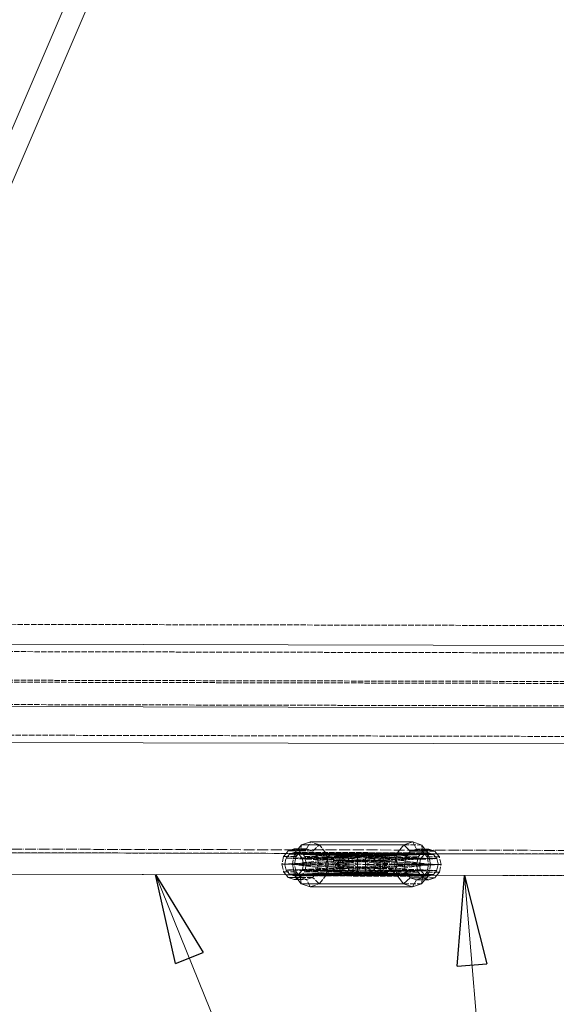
# Model space of a CAD drawing. Header units: millimetres. Extents: x -15129 to 9171, y -18789 to 5877.
# Tile 146 of 256: x -903 to -604, y -16885 to -16337. Entities that reach past the tile are written whole.
import ezdxf

# ---------------------------------------------------------------- set-up
doc = ezdxf.new("R2010")
doc.units = ezdxf.units.MM
doc.linetypes.add('ACAD_ISO02W100', pattern=[15, 12, -3])
doc.linetypes.add('ACAD_ISO04W100', pattern=[30, 24, -3, 0, -3])
for name, color, linetype in [('AS_Belki', 145, 'Continuous'), ('AS_Czesci specjalne', 31, 'Continuous'), ('AS_Sciany betonowe', 252, 'Continuous'), ('AS_Siatki', 72, 'Continuous')]:
    doc.layers.add(name, color=color, linetype=linetype)

msp = doc.modelspace()

# ---------------------------------------------------------------- linework, layer by layer
at = {"color": 0, "linetype": 'ByBlock', "lineweight": -2}
for p, q in [((-816.06, -16862.14), (-827.06, -16812.66)), ((-827.06, -16812.66), (-800.6, -16855.9)), ((-659.26, -16863.58), (-655.2, -16813.05)), ((-655.2, -16813.05), (-642.65, -16862.17)), ((-816.06, -16862.14), (-800.6, -16855.9)), ((-659.26, -16863.58), (-642.65, -16862.17))]:
    msp.add_line(p, q, dxfattribs=at)
at = {"color": 7, "lineweight": 13}
for p in [(-827.06, -16812.66), (-655.2, -16813.05)]:
    msp.add_line(p, (-609.3, -17351.83), dxfattribs=at)
at = {"layer": 'AS_Belki', "color": 145, "linetype": 'Continuous', "lineweight": 13, "ltscale": 0.25}
for p, q in [((-793.02, -16133.14), (-989.63, -16590.17)), ((-978.38, -16593.81), (-782.26, -16137.89)), ((-182.76, -16686.2), (-1083.68, -16684.17)), ((-182.84, -16720.84), (-1083.75, -16718.81)), ((-1070.5, -16738.84), (-196.19, -16740.81)), ((-633.46, -16801.1), (-1027.03, -16800.21)), ((-239.94, -16801.99), (-676.5, -16801.01)), ((-1027.05, -16812.21), (-590.49, -16813.2)), ((-1027.05, -16812.22), (-754.43, -16812.83)), ((-676.53, -16813.01), (-633.87, -16813.1))]:
    msp.add_line(p, q, dxfattribs=at)
at = {"layer": 'AS_Belki', "color": 84, "linetype": 'ACAD_ISO02W100', "lineweight": 13, "ltscale": 0.25}
for p, q in [((-182.77, -16690.3), (-1083.69, -16688.26)), ((-182.81, -16706.2), (-1083.72, -16704.17)), ((-182.81, -16707.3), (-1083.72, -16705.26)), ((-182.84, -16719.75), (-1083.75, -16717.71)), ((-1081.29, -16734.72), (-182.88, -16736.75)), ((-754.4, -16800.83), (-1027.03, -16800.22)), ((-749.64, -16800.84), (-754.4, -16800.83)), ((-747.48, -16800.85), (-749.64, -16800.84)), ((-727.44, -16800.89), (-747.48, -16800.85)), ((-676.5, -16801.01), (-697.48, -16800.96)), ((-569.49, -16801.25), (-633.46, -16801.1)), ((-754.43, -16812.83), (-749.67, -16812.84)), ((-749.67, -16812.84), (-747.51, -16812.85)), ((-747.51, -16812.85), (-727.47, -16812.89)), ((-697.5, -16812.96), (-676.53, -16813.01)), ((-633.87, -16813.1), (-239.96, -16813.99))]:
    msp.add_line(p, q, dxfattribs=at)
at = {"layer": 'AS_Belki', "color": 84, "linetype": 'ACAD_ISO02W100', "lineweight": 13, "ltscale": 0.25, "extrusion": (0.599181, -0.001346, 0.800612)}
msp.add_circle((-16808.48, 528.19, -395.3), 6, dxfattribs=at)
at = {"layer": 'AS_Belki', "color": 84, "linetype": 'ACAD_ISO02W100', "lineweight": 13, "ltscale": 0.25, "extrusion": (-0.599181, 0.001346, -0.800612)}
msp.add_arc((16808.48, 552.18, 413.25), 6, 0.0677, 359.9324, dxfattribs=at)
at = {"layer": 'AS_Czesci specjalne', "color": 145, "linetype": 'Continuous', "lineweight": 13, "ltscale": 0.25}
for p, q in [((-740.9, -16794.36), (-745.91, -16796.02)), ((-683.98, -16794.49), (-740.9, -16794.36)), ((-688.99, -16796.15), (-683.98, -16794.49)), ((-681.89, -16798.49), (-683.98, -16794.49)), ((-678.98, -16796.18), (-683.98, -16794.49)), ((-753.31, -16799.47), (-754.4, -16800.83)), ((-749.9, -16798.34), (-753.31, -16799.47)), ((-753.31, -16799.47), (-748.71, -16799.5)), ((-747.79, -16798.35), (-749.9, -16798.34)), ((-749.59, -16800.59), (-749.64, -16800.84)), ((-745.91, -16796.02), (-749.59, -16800.59)), ((-749.59, -16800.59), (-747.28, -16800.84)), ((-749.59, -16800.59), (-745.56, -16800.85)), ((-744.07, -16800.85), (-749.59, -16800.59)), ((-692.66, -16800.72), (-749.59, -16800.59)), ((-688.99, -16796.15), (-745.91, -16796.02)), ((-698.41, -16800.95), (-692.66, -16800.72)), ((-696.9, -16800.96), (-692.66, -16800.72)), ((-695.16, -16800.96), (-692.66, -16800.72)), ((-692.72, -16800.97), (-692.66, -16800.72)), ((-692.66, -16800.72), (-688.99, -16796.15)), ((-692.66, -16800.72), (-692.06, -16800.97)), ((-685.3, -16799.62), (-688.99, -16796.15)), ((-685.3, -16799.62), (-686.39, -16800.98)), ((-685.3, -16799.62), (-681.89, -16798.49)), ((-678.41, -16799.64), (-685.3, -16799.62)), ((-675, -16798.51), (-681.89, -16798.49)), ((-678.41, -16799.64), (-679.5, -16801)), ((-678.65, -16798.5), (-678.98, -16796.18)), ((-677.13, -16798.5), (-678.98, -16796.18)), ((-675, -16798.51), (-678.41, -16799.64)), ((-676.5, -16801), (-675.01, -16800.51)), ((-675.01, -16800.51), (-673.52, -16801.01)), ((-671.6, -16799.66), (-675, -16798.51)), ((-670.52, -16801.02), (-671.6, -16799.66)), ((-754.43, -16812.83), (-753.34, -16814.19)), ((-753.34, -16814.19), (-749.94, -16815.34)), ((-753.34, -16814.19), (-748.74, -16814.19)), ((-749.94, -16815.34), (-747.82, -16815.34)), ((-749.67, -16812.84), (-749.61, -16813.09)), ((-749.61, -16813.09), (-747.24, -16812.84)), ((-749.61, -16813.09), (-743.94, -16812.85)), ((-749.61, -16813.09), (-745.48, -16812.85)), ((-749.61, -16813.09), (-745.96, -16817.68)), ((-749.61, -16813.09), (-692.69, -16813.22)), ((-745.96, -16817.68), (-740.96, -16819.36)), ((-745.96, -16817.68), (-689.04, -16817.8)), ((-698.53, -16812.95), (-692.69, -16813.22)), ((-697, -16812.96), (-692.69, -16813.22)), ((-692.69, -16813.22), (-695.22, -16812.96)), ((-692.69, -16813.22), (-692.74, -16812.97)), ((-692.69, -16813.22), (-692.08, -16812.97)), ((-689.04, -16817.8), (-692.69, -16813.22)), ((-689.04, -16817.8), (-685.33, -16814.35)), ((-686.42, -16812.98), (-685.33, -16814.35)), ((-685.33, -16814.35), (-681.93, -16815.49)), ((-685.33, -16814.35), (-678.44, -16814.36)), ((-684.04, -16819.49), (-681.93, -16815.49)), ((-681.93, -16815.49), (-675.04, -16815.51)), ((-679.53, -16813), (-678.44, -16814.36)), ((-679.03, -16817.83), (-677.16, -16815.5)), ((-679.03, -16817.83), (-678.69, -16815.5)), ((-678.44, -16814.36), (-675.04, -16815.51)), ((-675.04, -16813.51), (-676.53, -16813)), ((-673.54, -16813.01), (-675.04, -16813.51)), ((-675.04, -16815.51), (-671.64, -16814.38)), ((-671.64, -16814.38), (-670.54, -16813.02)), ((-740.96, -16819.36), (-684.04, -16819.49)), ((-684.04, -16819.49), (-689.04, -16817.8)), ((-684.04, -16819.49), (-679.03, -16817.83))]:
    msp.add_line(p, q, dxfattribs=at)
at = {"layer": 'AS_Czesci specjalne', "color": 84, "linetype": 'ACAD_ISO02W100', "lineweight": 13, "ltscale": 0.25}
for p, q in [((-743.01, -16798.38), (-740.9, -16794.36)), ((-735.9, -16796.05), (-740.9, -16794.36)), ((-754.4, -16800.83), (-755.8, -16802.58)), ((-752.51, -16801.21), (-754.42, -16803.58)), ((-752.51, -16801.21), (-749.91, -16800.34)), ((-752.51, -16801.21), (-717.29, -16802.3)), ((-716.47, -16802.02), (-752.51, -16801.21)), ((-715.79, -16801.92), (-752.51, -16801.21)), ((-672.41, -16801.39), (-752.51, -16801.21)), ((-749.64, -16800.84), (-750.94, -16806.84)), ((-749.91, -16800.34), (-749.5, -16800.48)), ((-749.38, -16800.34), (-749.91, -16800.34)), ((-749.9, -16798.34), (-746.5, -16799.49)), ((-749.59, -16800.59), (-748.9, -16802.61)), ((-749.5, -16800.48), (-748.42, -16800.84)), ((-747.08, -16800.35), (-749.38, -16800.34)), ((-748.9, -16802.61), (-747.48, -16800.84)), ((-748.71, -16799.5), (-746.41, -16799.51)), ((-748.42, -16800.84), (-748.41, -16800.84)), ((-748.41, -16800.84), (-747.68, -16801.09)), ((-743.01, -16798.38), (-747.79, -16798.35)), ((-747.68, -16801.09), (-747.31, -16801.22)), ((-747.48, -16800.84), (-746.41, -16799.51)), ((-747.31, -16801.22), (-745.41, -16803.6)), ((-725.58, -16801.86), (-747.31, -16801.22)), ((-725.92, -16801.68), (-747.31, -16801.22)), ((-726.05, -16801.62), (-747.31, -16801.22)), ((-726.72, -16801.26), (-747.31, -16801.22)), ((-747.28, -16800.84), (-724.18, -16803.36)), ((-675.01, -16800.51), (-747.08, -16800.35)), ((-744.02, -16802.6), (-746.5, -16799.49)), ((-746.5, -16799.49), (-739.62, -16799.53)), ((-745.91, -16796.02), (-746.41, -16799.51)), ((-746.41, -16799.51), (-743.01, -16798.38)), ((-745.56, -16800.85), (-722.91, -16802.29)), ((-721.63, -16801.9), (-744.07, -16800.85)), ((-739.62, -16799.53), (-743.01, -16798.38)), ((-739.62, -16799.53), (-735.9, -16796.05)), ((-737.15, -16802.63), (-739.62, -16799.53)), ((-737.15, -16802.63), (-732.25, -16800.63)), ((-732.25, -16800.63), (-735.9, -16796.05)), ((-730.93, -16806.88), (-732.25, -16800.63)), ((-732.25, -16800.63), (-704.98, -16803.41)), ((-704.31, -16802.33), (-732.25, -16800.63)), ((-703.29, -16801.95), (-732.25, -16800.63)), ((-721.63, -16801.9), (-698.41, -16800.95)), ((-720.61, -16802.29), (-696.9, -16800.96)), ((-719.94, -16803.37), (-695.16, -16800.96)), ((-703.29, -16801.95), (-675.33, -16800.76)), ((-702.01, -16802.33), (-675.33, -16800.76)), ((-700.75, -16803.41), (-675.33, -16800.76)), ((-677.61, -16801.37), (-698.2, -16801.33)), ((-694.02, -16806.97), (-692.72, -16800.97)), ((-675.33, -16800.76), (-692.66, -16800.72)), ((-692.06, -16800.97), (-687.8, -16802.73)), ((-688.99, -16796.15), (-678.98, -16796.18)), ((-686.39, -16800.98), (-687.8, -16802.73)), ((-681.89, -16798.49), (-678.49, -16799.64)), ((-679.5, -16801), (-680.91, -16802.75)), ((-678.49, -16799.64), (-678.65, -16798.5)), ((-678.49, -16799.64), (-677.81, -16800.5)), ((-678.41, -16799.64), (-671.6, -16799.66)), ((-677.81, -16800.5), (-677.41, -16801)), ((-677.61, -16801.37), (-676.5, -16801)), ((-677.41, -16801), (-677.22, -16801.24)), ((-677.22, -16801.24), (-676.01, -16802.76)), ((-675.53, -16800.51), (-677.13, -16798.5)), ((-676.01, -16802.76), (-675.41, -16801.01)), ((-675.42, -16800.65), (-675.53, -16800.51)), ((-675.33, -16800.76), (-675.42, -16800.65)), ((-675.41, -16801.01), (-675.33, -16800.76)), ((-675.28, -16801.01), (-675.33, -16800.76)), ((-674, -16807.01), (-675.28, -16801.01)), ((-673.52, -16801.01), (-672.41, -16801.39)), ((-669.12, -16802.77), (-670.52, -16801.02)), ((-755.8, -16802.58), (-756.73, -16806.83)), ((-756.73, -16806.83), (-755.82, -16811.08)), ((-756.73, -16806.83), (-755.12, -16806.83)), ((-755.8, -16802.58), (-750.02, -16802.6)), ((-755.12, -16806.83), (-754.42, -16803.58)), ((-720.18, -16804.93), (-755.12, -16806.83)), ((-754.43, -16810.08), (-755.12, -16806.83)), ((-755.12, -16806.83), (-720.18, -16808.89)), ((-755.12, -16806.83), (-720.67, -16806.91)), ((-717.29, -16802.3), (-754.42, -16803.58)), ((-754.42, -16803.58), (-718.91, -16803.34)), ((-754.42, -16803.58), (-720.18, -16804.93)), ((-724.18, -16803.36), (-750.94, -16806.84)), ((-750.94, -16806.84), (-725.12, -16804.97)), ((-750.02, -16802.6), (-748.9, -16802.61)), ((-749.81, -16806.84), (-748.9, -16802.61)), ((-720.36, -16802.7), (-745.41, -16803.6)), ((-745.41, -16803.6), (-719.93, -16803.43)), ((-745.41, -16803.6), (-744.72, -16806.85)), ((-745.41, -16803.6), (-723.46, -16804.44)), ((-744.72, -16806.85), (-723.06, -16805.66)), ((-743.12, -16806.86), (-744.02, -16802.6)), ((-744.02, -16802.6), (-737.15, -16802.63)), ((-736.25, -16806.87), (-737.15, -16802.63)), ((-704.98, -16803.41), (-730.93, -16806.88)), ((-730.93, -16806.88), (-705.34, -16805.02)), ((-709.14, -16801.93), (-726.05, -16801.62)), ((-709.64, -16802.03), (-725.92, -16801.68)), ((-721.43, -16801.98), (-725.58, -16801.86)), ((-725.12, -16804.97), (-725.48, -16806.9)), ((-724.18, -16803.36), (-725.12, -16804.97)), ((-720.18, -16804.93), (-725.12, -16804.97)), ((-725.12, -16804.97), (-720.67, -16806.91)), ((-722.91, -16802.29), (-724.18, -16803.36)), ((-719.96, -16803.35), (-724.18, -16803.36)), ((-724.18, -16803.36), (-720.18, -16804.93)), ((-723.46, -16804.44), (-719.9, -16804.58)), ((-723.06, -16805.66), (-720.32, -16805.51)), ((-721.63, -16801.9), (-722.91, -16802.29)), ((-722.91, -16802.29), (-720.85, -16802.2)), ((-722.91, -16802.29), (-720.17, -16803.01)), ((-720.61, -16802.29), (-722.91, -16802.29)), ((-721.63, -16801.9), (-720.61, -16802.29)), ((-716.47, -16802.02), (-721.63, -16801.9)), ((-715.28, -16802.02), (-721.63, -16801.9)), ((-715.79, -16801.92), (-721.63, -16801.9)), ((-716.76, -16802.12), (-721.43, -16801.98)), ((-720.85, -16802.2), (-716.47, -16802.02)), ((-720.67, -16806.91), (-720.18, -16804.93)), ((-715.28, -16802.02), (-720.61, -16802.29)), ((-720.61, -16802.29), (-719.94, -16803.37)), ((-720.61, -16802.29), (-714.71, -16803.35)), ((-720.61, -16802.29), (-714.97, -16802.31)), ((-717.29, -16802.3), (-720.61, -16802.29)), ((-709.95, -16802.32), (-720.36, -16802.7)), ((-720.32, -16805.51), (-719.56, -16805.46)), ((-720.18, -16804.93), (-718.91, -16803.34)), ((-720.17, -16803.01), (-718.91, -16803.34)), ((-718.91, -16803.34), (-719.96, -16803.35)), ((-714.71, -16803.35), (-719.94, -16803.37)), ((-719.94, -16803.37), (-719.59, -16804.99)), ((-719.94, -16803.37), (-714.67, -16804.94)), ((-694.02, -16806.97), (-719.94, -16803.37)), ((-719.93, -16803.43), (-718.98, -16803.42)), ((-719.9, -16804.58), (-719.68, -16804.59)), ((-719.68, -16804.59), (-710.26, -16804.95)), ((-714.67, -16804.94), (-719.59, -16804.99)), ((-719.59, -16804.99), (-719.48, -16806.91)), ((-719.59, -16804.99), (-714.68, -16806.92)), ((-694.02, -16806.97), (-719.59, -16804.99)), ((-719.56, -16805.46), (-710.26, -16804.95)), ((-718.98, -16803.42), (-710.21, -16803.36)), ((-718.91, -16803.34), (-717.29, -16802.3)), ((-717.29, -16802.3), (-716.47, -16802.02)), ((-709.95, -16802.32), (-716.76, -16802.12)), ((-716.47, -16802.02), (-715.79, -16801.92)), ((-677.61, -16801.37), (-715.79, -16801.92)), ((-715.28, -16802.02), (-715.79, -16801.92)), ((-677.61, -16801.37), (-715.28, -16802.02)), ((-714.97, -16802.31), (-715.28, -16802.02)), ((-714.97, -16802.31), (-677.61, -16801.37)), ((-714.97, -16802.31), (-714.71, -16803.35)), ((-679.52, -16803.75), (-714.97, -16802.31)), ((-714.71, -16803.35), (-714.67, -16804.94)), ((-679.52, -16803.75), (-714.71, -16803.35)), ((-714.67, -16804.94), (-714.68, -16806.92)), ((-714.67, -16804.94), (-679.52, -16803.75)), ((-714.67, -16804.94), (-680.23, -16807)), ((-710.26, -16804.95), (-710.21, -16803.36)), ((-710.26, -16804.95), (-705.8, -16803.64)), ((-705.34, -16805.02), (-710.26, -16804.95)), ((-710.26, -16806.93), (-710.26, -16804.95)), ((-710.26, -16806.93), (-705.34, -16805.02)), ((-710.21, -16803.36), (-709.95, -16802.32)), ((-710.21, -16803.36), (-706.92, -16802.79)), ((-705.99, -16803.4), (-710.21, -16803.36)), ((-709.64, -16802.03), (-709.95, -16802.32)), ((-707.64, -16802.32), (-709.95, -16802.32)), ((-709.14, -16801.93), (-709.64, -16802.03)), ((-708.56, -16802.02), (-709.64, -16802.03)), ((-708.24, -16802.11), (-709.64, -16802.03)), ((-709.14, -16801.93), (-699.08, -16801.78)), ((-709.14, -16801.93), (-708.45, -16802.03)), ((-703.29, -16801.95), (-709.14, -16801.93)), ((-703.29, -16801.95), (-708.56, -16802.02)), ((-708.45, -16802.03), (-699.25, -16801.87)), ((-708.45, -16802.03), (-703.29, -16801.95)), ((-708.45, -16802.03), (-707.64, -16802.32)), ((-708.45, -16802.03), (-702.01, -16802.33)), ((-704.31, -16802.33), (-708.24, -16802.11)), ((-707.64, -16802.32), (-699.72, -16802.11)), ((-707.64, -16802.32), (-706.01, -16803.37)), ((-700.66, -16802.6), (-707.64, -16802.32)), ((-707.64, -16802.32), (-702.01, -16802.33)), ((-704.31, -16802.33), (-707.64, -16802.32)), ((-706.92, -16802.79), (-704.31, -16802.33)), ((-706.01, -16803.37), (-702.01, -16802.33)), ((-706.01, -16803.37), (-704.76, -16804.96)), ((-706.01, -16803.37), (-679.46, -16803.67)), ((-700.75, -16803.41), (-706.01, -16803.37)), ((-704.98, -16803.41), (-705.99, -16803.4)), ((-705.8, -16803.64), (-704.98, -16803.41)), ((-705.46, -16806.94), (-705.34, -16805.02)), ((-705.34, -16805.02), (-705.21, -16804.4)), ((-705.21, -16804.4), (-704.98, -16803.41)), ((-704.98, -16803.41), (-704.31, -16802.33)), ((-704.76, -16804.96), (-700.75, -16803.41)), ((-704.76, -16804.96), (-701.6, -16804.85)), ((-704.76, -16804.96), (-704.27, -16806.94)), ((-701.69, -16805.14), (-704.76, -16804.96)), ((-699.81, -16805.03), (-704.76, -16804.96)), ((-704.31, -16802.33), (-703.29, -16801.95)), ((-704.27, -16806.94), (-699.81, -16805.03)), ((-702.01, -16802.33), (-703.29, -16801.95)), ((-700.75, -16803.41), (-702.01, -16802.33)), ((-669.82, -16807.02), (-701.69, -16805.14)), ((-701.6, -16804.85), (-679.6, -16804.09)), ((-699.81, -16805.03), (-700.75, -16803.41)), ((-674, -16807.01), (-700.75, -16803.41)), ((-670.51, -16803.77), (-700.66, -16802.6)), ((-699.47, -16806.95), (-699.81, -16805.03)), ((-674, -16807.01), (-699.81, -16805.03)), ((-699.72, -16802.11), (-677.74, -16801.53)), ((-699.25, -16801.87), (-677.7, -16801.48)), ((-699.08, -16801.78), (-677.68, -16801.46)), ((-687.8, -16802.73), (-688.72, -16806.98)), ((-687.8, -16802.73), (-680.91, -16802.75)), ((-680.91, -16802.75), (-681.83, -16806.99)), ((-680.23, -16807), (-679.52, -16803.75)), ((-679.6, -16804.09), (-670.51, -16803.77)), ((-679.52, -16803.75), (-677.61, -16801.37)), ((-679.46, -16803.67), (-670.51, -16803.77)), ((-677.74, -16801.53), (-672.41, -16801.39)), ((-677.7, -16801.48), (-672.41, -16801.39)), ((-677.68, -16801.46), (-672.41, -16801.39)), ((-676.01, -16802.76), (-675.11, -16807.01)), ((-676.01, -16802.76), (-669.12, -16802.77)), ((-672.41, -16801.39), (-670.51, -16803.77)), ((-670.51, -16803.77), (-669.82, -16807.02)), ((-668.22, -16807.02), (-669.12, -16802.77)), ((-755.82, -16811.08), (-754.43, -16812.83)), ((-755.82, -16811.08), (-750.04, -16811.08)), ((-720.18, -16808.89), (-754.43, -16810.08)), ((-752.54, -16812.46), (-754.43, -16810.08)), ((-754.43, -16810.08), (-717.31, -16811.53)), ((-754.43, -16810.08), (-718.93, -16810.48)), ((-717.31, -16811.53), (-752.54, -16812.46)), ((-716.5, -16811.82), (-752.54, -16812.46)), ((-752.54, -16812.46), (-715.81, -16811.92)), ((-750.94, -16806.84), (-749.67, -16812.84)), ((-750.94, -16806.84), (-724.2, -16810.44)), ((-750.94, -16806.84), (-725.13, -16808.82)), ((-750.94, -16806.84), (-749.81, -16806.84)), ((-750.04, -16811.08), (-748.91, -16811.08)), ((-748.91, -16811.08), (-749.81, -16806.84)), ((-749.61, -16813.09), (-748.91, -16811.08)), ((-747.51, -16812.84), (-748.91, -16811.08)), ((-745.42, -16810.1), (-747.33, -16812.48)), ((-747.33, -16812.48), (-709.66, -16811.83)), ((-747.33, -16812.48), (-709.16, -16811.93)), ((-747.33, -16812.48), (-725.6, -16811.93)), ((-747.24, -16812.84), (-724.2, -16810.44)), ((-746.53, -16814.21), (-744.04, -16811.1)), ((-745.48, -16812.85), (-722.93, -16811.52)), ((-744.72, -16806.85), (-745.42, -16810.1)), ((-745.42, -16810.1), (-723.47, -16809.36)), ((-724.01, -16810.97), (-745.42, -16810.1)), ((-745.42, -16810.1), (-723.8, -16810.34)), ((-744.72, -16806.85), (-723.06, -16808.15)), ((-744.04, -16811.1), (-743.12, -16806.86)), ((-744.04, -16811.1), (-737.16, -16811.11)), ((-743.94, -16812.85), (-721.65, -16811.9)), ((-739.65, -16814.2), (-737.16, -16811.11)), ((-737.16, -16811.11), (-736.25, -16806.87)), ((-737.16, -16811.11), (-732.28, -16813.13)), ((-736.25, -16806.87), (-730.93, -16806.88)), ((-732.28, -16813.13), (-730.93, -16806.88)), ((-732.28, -16813.13), (-705, -16810.48)), ((-732.28, -16813.13), (-704.33, -16811.56)), ((-732.28, -16813.13), (-703.31, -16811.95)), ((-730.93, -16806.88), (-705, -16810.48)), ((-730.93, -16806.88), (-705.35, -16808.87)), ((-725.6, -16811.93), (-721.45, -16811.83)), ((-725.48, -16806.9), (-725.13, -16808.82)), ((-725.48, -16806.9), (-720.67, -16806.91)), ((-720.67, -16806.91), (-725.13, -16808.82)), ((-725.13, -16808.82), (-724.2, -16810.44)), ((-725.13, -16808.82), (-720.18, -16808.89)), ((-724.2, -16810.44), (-720.18, -16808.89)), ((-724.2, -16810.44), (-722.93, -16811.52)), ((-724.2, -16810.44), (-719.98, -16810.47)), ((-720.38, -16811.12), (-724.01, -16810.97)), ((-723.8, -16810.34), (-719.95, -16810.39)), ((-723.47, -16809.36), (-719.91, -16809.24)), ((-723.06, -16808.15), (-720.33, -16808.31)), ((-720.18, -16810.8), (-722.93, -16811.52)), ((-722.93, -16811.52), (-721.65, -16811.9)), ((-722.93, -16811.52), (-720.87, -16811.61)), ((-722.93, -16811.52), (-720.63, -16811.52)), ((-722.65, -16806.9), (-720.67, -16806.91)), ((-720.63, -16811.52), (-721.65, -16811.9)), ((-715.31, -16811.82), (-721.65, -16811.9)), ((-716.5, -16811.82), (-721.65, -16811.9)), ((-721.65, -16811.9), (-698.53, -16812.95)), ((-721.65, -16811.9), (-715.81, -16811.92)), ((-721.45, -16811.83), (-716.79, -16811.71)), ((-720.87, -16811.61), (-716.5, -16811.82)), ((-720.18, -16808.89), (-720.67, -16806.91)), ((-720.67, -16806.91), (-719.48, -16806.91)), ((-720.67, -16806.91), (-719.48, -16806.91)), ((-719.96, -16810.45), (-720.63, -16811.52)), ((-714.73, -16810.49), (-720.63, -16811.52)), ((-720.63, -16811.52), (-697, -16812.96)), ((-720.63, -16811.52), (-715.31, -16811.82)), ((-720.63, -16811.52), (-714.99, -16811.53)), ((-720.63, -16811.52), (-717.31, -16811.53)), ((-717.77, -16811.23), (-720.38, -16811.12)), ((-720.33, -16808.31), (-719.57, -16808.35)), ((-719.74, -16809.45), (-720.18, -16808.89)), ((-718.93, -16810.48), (-720.18, -16810.8)), ((-719.98, -16810.47), (-718.93, -16810.48)), ((-719.96, -16810.45), (-694.02, -16806.97)), ((-719.6, -16808.83), (-719.96, -16810.45)), ((-714.68, -16808.9), (-719.96, -16810.45)), ((-695.22, -16812.96), (-719.96, -16810.45)), ((-719.96, -16810.45), (-714.73, -16810.49)), ((-719.95, -16810.39), (-718.99, -16810.4)), ((-719.91, -16809.24), (-719.69, -16809.23)), ((-718.93, -16810.48), (-719.74, -16809.45)), ((-719.69, -16809.23), (-710.27, -16808.91)), ((-719.48, -16806.91), (-719.6, -16808.83)), ((-714.68, -16806.92), (-719.6, -16808.83)), ((-719.6, -16808.83), (-694.02, -16806.97)), ((-719.6, -16808.83), (-714.68, -16808.9)), ((-719.57, -16808.35), (-710.27, -16808.91)), ((-719.48, -16806.91), (-714.68, -16806.92)), ((-719.48, -16806.91), (-668.22, -16807.02)), ((-719.48, -16806.91), (-710.26, -16806.93)), ((-718.99, -16810.4), (-710.23, -16810.5)), ((-717.31, -16811.53), (-718.93, -16810.48)), ((-709.97, -16811.54), (-717.77, -16811.23)), ((-716.5, -16811.82), (-717.31, -16811.53)), ((-716.79, -16811.71), (-709.97, -16811.54)), ((-715.81, -16811.92), (-716.5, -16811.82)), ((-715.81, -16811.92), (-715.31, -16811.82)), ((-715.81, -16811.92), (-677.64, -16812.63)), ((-714.99, -16811.53), (-715.31, -16811.82)), ((-715.31, -16811.82), (-677.64, -16812.63)), ((-714.99, -16811.53), (-679.54, -16810.25)), ((-714.99, -16811.53), (-714.73, -16810.49)), ((-677.64, -16812.63), (-714.99, -16811.53)), ((-714.68, -16808.9), (-714.73, -16810.49)), ((-714.73, -16810.49), (-679.54, -16810.25)), ((-714.68, -16806.92), (-714.68, -16808.9)), ((-714.68, -16808.9), (-680.23, -16807)), ((-679.54, -16810.25), (-714.68, -16808.9)), ((-710.27, -16808.91), (-710.26, -16806.93)), ((-710.27, -16808.91), (-705.35, -16808.87)), ((-710.23, -16810.5), (-710.27, -16808.91)), ((-710.27, -16808.91), (-705, -16810.48)), ((-705.35, -16808.87), (-710.26, -16806.93)), ((-710.26, -16806.93), (-705.46, -16806.94)), ((-710.23, -16810.5), (-706.01, -16810.48)), ((-709.97, -16811.54), (-710.23, -16810.5)), ((-706.94, -16811.09), (-710.23, -16810.5)), ((-709.66, -16811.83), (-709.97, -16811.54)), ((-709.97, -16811.54), (-704.33, -16811.56)), ((-709.66, -16811.83), (-708.26, -16811.76)), ((-709.16, -16811.93), (-709.66, -16811.83)), ((-708.59, -16811.85), (-709.66, -16811.83)), ((-708.47, -16811.83), (-709.16, -16811.93)), ((-709.16, -16811.93), (-677.71, -16812.54)), ((-709.16, -16811.93), (-703.31, -16811.95)), ((-703.31, -16811.95), (-708.59, -16811.85)), ((-707.66, -16811.55), (-708.47, -16811.83)), ((-708.47, -16811.83), (-702.03, -16811.56)), ((-699.27, -16812.04), (-708.47, -16811.83)), ((-703.31, -16811.95), (-708.47, -16811.83)), ((-708.26, -16811.76), (-704.33, -16811.56)), ((-706.03, -16810.51), (-707.66, -16811.55)), ((-707.66, -16811.55), (-700.68, -16811.31)), ((-699.74, -16811.79), (-707.66, -16811.55)), ((-702.03, -16811.56), (-707.66, -16811.55)), ((-704.33, -16811.56), (-706.94, -16811.09)), ((-704.77, -16808.92), (-706.03, -16810.51)), ((-706.03, -16810.51), (-701.13, -16810.47)), ((-706.03, -16810.51), (-700.76, -16810.49)), ((-702.03, -16811.56), (-706.03, -16810.51)), ((-706.01, -16810.48), (-705, -16810.48)), ((-705.35, -16808.87), (-705.46, -16806.94)), ((-705.22, -16809.49), (-705.35, -16808.87)), ((-705, -16810.48), (-705.22, -16809.49)), ((-704.33, -16811.56), (-705, -16810.48)), ((-704.27, -16806.94), (-704.77, -16808.92)), ((-704.77, -16808.92), (-669.82, -16807.02)), ((-704.77, -16808.92), (-699.82, -16808.88)), ((-700.76, -16810.49), (-704.77, -16808.92)), ((-701.6, -16809.05), (-704.77, -16808.92)), ((-703.31, -16811.95), (-704.33, -16811.56)), ((-699.82, -16808.88), (-704.27, -16806.94)), ((-704.27, -16806.94), (-702.3, -16806.95)), ((-704.27, -16806.94), (-699.47, -16806.95)), ((-703.31, -16811.95), (-702.03, -16811.56)), ((-703.31, -16811.95), (-675.36, -16813.26)), ((-702.03, -16811.56), (-700.76, -16810.49)), ((-675.36, -16813.26), (-702.03, -16811.56)), ((-679.61, -16809.91), (-701.6, -16809.05)), ((-701.13, -16810.47), (-679.47, -16810.33)), ((-700.76, -16810.49), (-674, -16807.01)), ((-700.76, -16810.49), (-699.82, -16808.88)), ((-675.36, -16813.26), (-700.76, -16810.49)), ((-700.68, -16811.31), (-679.28, -16810.57)), ((-699.82, -16808.88), (-699.47, -16806.95)), ((-699.82, -16808.88), (-674, -16807.01)), ((-672.43, -16812.64), (-699.74, -16811.79)), ((-672.43, -16812.64), (-699.27, -16812.04)), ((-692.74, -16812.97), (-694.02, -16806.97)), ((-694.02, -16806.97), (-688.72, -16806.98)), ((-692.08, -16812.97), (-687.82, -16811.23)), ((-688.72, -16806.98), (-687.82, -16811.23)), ((-688.72, -16806.98), (-681.83, -16806.99)), ((-687.82, -16811.23), (-686.42, -16812.98)), ((-687.82, -16811.23), (-680.93, -16811.25)), ((-681.83, -16806.99), (-680.93, -16811.25)), ((-680.93, -16811.25), (-679.53, -16813)), ((-679.54, -16810.25), (-680.23, -16807)), ((-680.23, -16807), (-669.82, -16807.02)), ((-670.52, -16810.27), (-679.61, -16809.91)), ((-677.64, -16812.63), (-679.54, -16810.25)), ((-679.47, -16810.33), (-670.52, -16810.27)), ((-679.28, -16810.57), (-670.52, -16810.27)), ((-676.03, -16811.26), (-677.24, -16812.77)), ((-675.11, -16807.01), (-676.03, -16811.26)), ((-676.03, -16811.26), (-675.44, -16813.01)), ((-676.03, -16811.26), (-669.14, -16811.27)), ((-675.3, -16813.01), (-674, -16807.01)), ((-675.11, -16807.01), (-674, -16807.01)), ((-670.52, -16810.27), (-672.43, -16812.64)), ((-670.54, -16813.02), (-669.14, -16811.27)), ((-669.82, -16807.02), (-670.52, -16810.27)), ((-669.14, -16811.27), (-668.22, -16807.02)), ((-749.94, -16813.34), (-752.54, -16812.46)), ((-752.54, -16812.46), (-672.43, -16812.64)), ((-749.52, -16813.2), (-749.94, -16813.34)), ((-749.94, -16813.34), (-749.41, -16813.34)), ((-749.94, -16815.34), (-746.53, -16814.21)), ((-748.44, -16812.84), (-749.52, -16813.2)), ((-749.41, -16813.34), (-747.11, -16813.35)), ((-748.74, -16814.19), (-746.44, -16814.19)), ((-748.43, -16812.84), (-748.44, -16812.84)), ((-747.7, -16812.6), (-748.43, -16812.84)), ((-747.82, -16815.34), (-743.05, -16815.33)), ((-747.33, -16812.48), (-747.7, -16812.6)), ((-746.44, -16814.19), (-747.51, -16812.84)), ((-747.33, -16812.48), (-726.75, -16812.52)), ((-747.11, -16813.35), (-675.04, -16813.51)), ((-739.65, -16814.2), (-746.53, -16814.21)), ((-745.96, -16817.68), (-746.44, -16814.19)), ((-743.05, -16815.33), (-746.44, -16814.19)), ((-743.05, -16815.33), (-739.65, -16814.2)), ((-740.96, -16819.36), (-743.05, -16815.33)), ((-740.96, -16819.36), (-735.95, -16817.7)), ((-735.95, -16817.7), (-739.65, -16814.2)), ((-735.95, -16817.7), (-732.28, -16813.13)), ((-698.22, -16812.59), (-677.64, -16812.63)), ((-692.69, -16813.22), (-675.36, -16813.26)), ((-678.53, -16814.36), (-681.93, -16815.49)), ((-678.69, -16815.5), (-678.53, -16814.36)), ((-677.84, -16813.5), (-678.53, -16814.36)), ((-678.44, -16814.36), (-671.64, -16814.38)), ((-677.24, -16812.77), (-677.84, -16813.5)), ((-677.71, -16812.54), (-672.43, -16812.64)), ((-676.53, -16813), (-677.64, -16812.63)), ((-677.16, -16815.5), (-675.56, -16813.51)), ((-675.56, -16813.51), (-675.45, -16813.37)), ((-675.45, -16813.37), (-675.36, -16813.26)), ((-675.44, -16813.01), (-675.36, -16813.26)), ((-675.36, -16813.26), (-675.3, -16813.01)), ((-672.43, -16812.64), (-673.54, -16813.01)), ((-689.04, -16817.8), (-679.03, -16817.83))]:
    msp.add_line(p, q, dxfattribs=at)
at = {"layer": 'AS_Sciany betonowe', "color": 145, "linetype": 'ACAD_ISO02W100', "lineweight": 13, "ltscale": 0.25}
msp.add_line((-2212.65, -16670.54), (-148.03, -16675.19), dxfattribs=at)
at = {"layer": 'AS_Siatki', "color": 20, "linetype": 'ACAD_ISO04W100', "lineweight": 13, "ltscale": 0.25}
msp.add_line((-11608.02, -16774.36), (105.98, -16800.77), dxfattribs=at)

doc.saveas('drawing.dxf')
